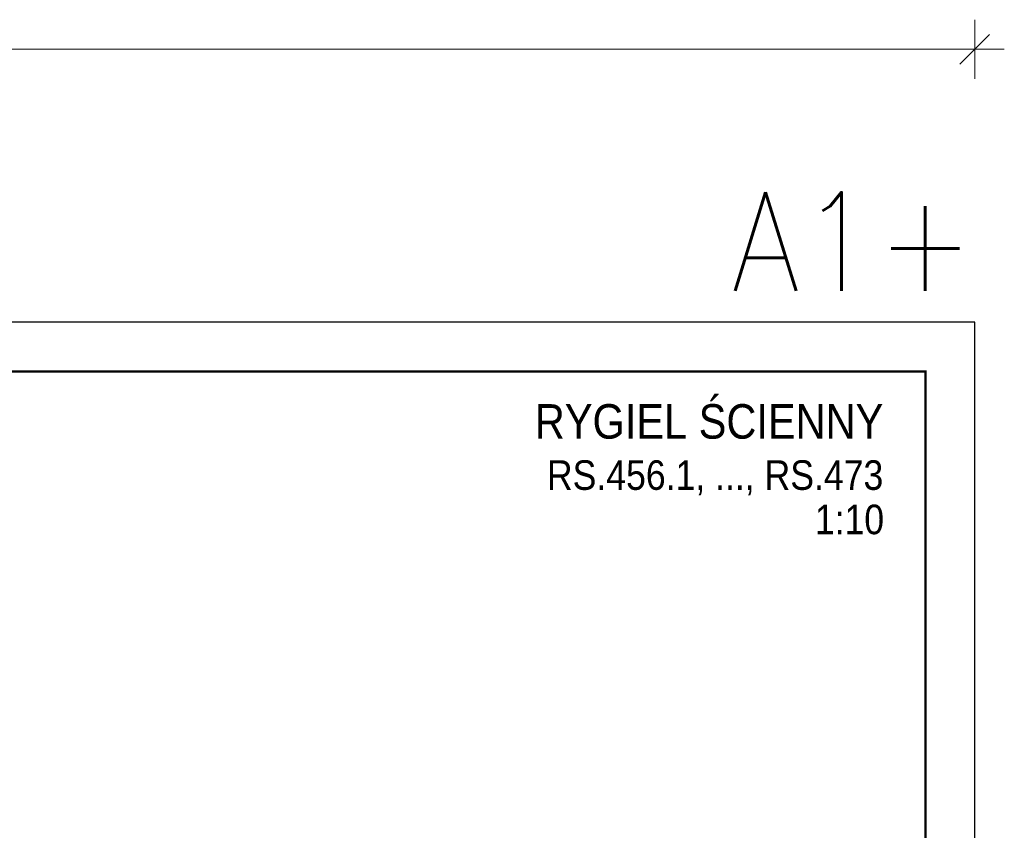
# Model space of a CAD drawing. Header units: millimetres. Extents: x -877 to 135, y 14151 to 14821.
# Tile 46 of 46: x -64 to 135, y 14642 to 14806. Entities that reach past the tile are written whole.
import ezdxf
from ezdxf.enums import TextEntityAlignment as Align

# ---------------------------------------------------------------- set-up
doc = ezdxf.new("R2010")
doc.units = ezdxf.units.MM
doc.header["$LTSCALE"] = 10
doc.layers.get('Defpoints').update_dxf_attribs({"color": 1})
doc.layers.add('_FORMATKA', color=8, linetype='Continuous', plot=False)
for name, color, linetype, lineweight in [('_RAMKA', 7, 'Continuous', 35), ('PS_DIM', 4, 'Continuous', 13), ('PS_TEXT', 3, 'Continuous', 18)]:
    doc.layers.add(name, color=color, linetype=linetype, lineweight=lineweight)
doc.styles.add('ARIAL', font='arial.ttf')
doc.styles.add('gil', font='txt', dxfattribs={"width": 0.9})
doc.styles.add('simplex', font='simplex.shx', dxfattribs={"width": 0.75})
doc.dimstyles.new('1_10_PRZ', dxfattribs={"dimtxt": 2, "dimasz": 1, "dimexe": 2, "dimexo": 5, "dimgap": 1, "dimtad": 1, "dimdec": 0, "dimlfac": 10, "dimtxsty": 'simplex', "dimblk": 'dimznak', "dimcen": 2, "dimse1": 1, "dimse2": 1, "dimclrt": 3, "dimadec": 1, "dimazin": 0, "dimtfac": 1, "dimtdec": 0, "dimtix": 1, "dimtmove": 2, "dimatfit": 3, "dimldrblk": 'dim-grot', "dimfxl": 1, "dimarcsym": 0})

# ---------------------------------------------------------------- blocks, each defined once
blk = doc.blocks.new('dimznak')
at = {"color": 0}
for points in [[(0, 2), (0, -2)], [(-2, 0), (2, 0)]]:
    blk.add_lwpolyline(points, dxfattribs=at)
at = {"color": 2}
blk.add_lwpolyline([(1, 1), (-1, -1)], dxfattribs=at)
blk = doc.blocks.new('*D281')
at = {"color": 252, "lineweight": -2, "transparency": 16777216}
blk.add_line((-997, 649.33), (-3, 649.33), dxfattribs=at)
at = {"layer": 'Defpoints', "color": 0, "transparency": 16777216}
for p in [(0, 649.33), (-1000, 594), (0, 594)]:
    blk.add_point(p, dxfattribs=at)
at = {"color": 252, "lineweight": -2, "transparency": 16777216, "xscale": 3, "yscale": 3, "zscale": 3, "rotation": 180}
blk.add_blockref('dimznak', (-1000, 649.33), dxfattribs=at)
at = {"color": 252, "lineweight": -2, "transparency": 16777216, "xscale": 3, "yscale": 3, "zscale": 3}
blk.add_blockref('dimznak', (0, 649.33), dxfattribs=at)
at = {"color": 252, "transparency": 16777216, "insert": (-500, 659.83), "char_height": 15, "attachment_point": 5, "style": 'simplex'}
blk.add_mtext('1000', dxfattribs=at)
blk = doc.blocks.new('dim-grot')
blk.add_hatch(color=256).paths.add_polyline_path([(0, 0), (-2, 0.5), (-2, -0.5)])
blk.add_lwpolyline([(0, 0), (-2, 0.5), (-2, -0.5), (0, 0)])
blk = doc.blocks.new('Tytuł rysunku')
at = {"layer": 'PS_TEXT', "style": 'ARIAL', "flags": 4}
for tag, height, p in [('TYTUŁ1', 7, (-61.19, -9.34)), ('TYTUŁ2', 6, (-61.19, -19.72)), ('SKALA', 6, (-61.19, -28.72))]:
    blk.add_attdef(tag, text='', height=height, dxfattribs=at).set_placement(p, align=Align.MIDDLE_CENTER)
blk = doc.blocks.new('*U279')
at = {"layer": '_FORMATKA', "lineweight": -3}
blk.add_lwpolyline([(-1000, 0), (0, 0), (0, 594), (-1000, 594)], close=True, dxfattribs=at)
at = {"layer": '_RAMKA', "lineweight": -3, "const_width": 0.5}
blk.add_lwpolyline([(-970, 10), (-10, 10), (-10, 584), (-970, 584)], close=True, dxfattribs=at)
at = {"layer": '_FORMATKA', "lineweight": -3, "style": 'simplex', "width": 0.9}
blk.add_text('A1+', height=20, dxfattribs=at).set_placement((0, 600.35), align=Align.RIGHT)
dim = blk.add_linear_dim(base=(0, 649.33), p1=(-1000, 594), p2=(0, 594), dimstyle='1_10_PRZ', override={"dimscale": 3, "dimtxt": 5, "dimlfac": 1, "dimclrd": 252, "dimclrt": 252})
dim.commit()
dim.dimension.update_dxf_attribs({"geometry": '*D281', "text_midpoint": (-500, 659.83)})

msp = doc.modelspace()

# ---------------------------------------------------------------- block references
ref = msp.add_blockref('Tytuł rysunku', (115.89, 14730.77))
ref.add_attrib('TYTUŁ1', 'RYGIEL ŚCIENNY', dxfattribs={"layer": 'PS_TEXT', "height": 7, "style": 'gil', "width": 0.9}).set_placement((110.89, 14721.43), align=Align.RIGHT)
ref.add_attrib('TYTUŁ2', 'RS.456.1, ..., RS.473', dxfattribs={"layer": 'PS_TEXT', "height": 6, "style": 'gil', "width": 0.9}).set_placement((110.89, 14711.05), align=Align.RIGHT)
ref.add_attrib('SKALA', '1:10', dxfattribs={"layer": 'PS_TEXT', "height": 6, "style": 'gil', "width": 0.9}).set_placement((111.05, 14702.05), align=Align.RIGHT)
at = {"layer": 'PS_DIM'}
msp.add_blockref('*U279', (129.44, 14151.07), dxfattribs=at)

doc.saveas('drawing.dxf')
